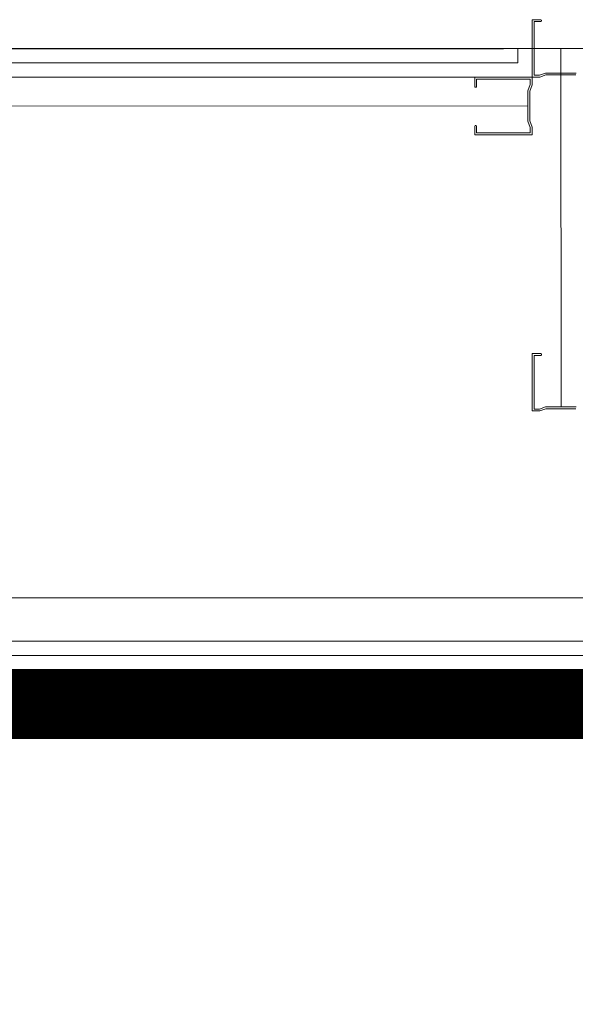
# Model space of a CAD drawing. Header units: millimetres. Extents: x -13532 to 2392, y -5241 to 5322.
# Tile 37 of 256: x -7733 to -7684, y -3863 to -3777. Entities that reach past the tile are written whole.
import ezdxf
from ezdxf.enums import TextEntityAlignment as Align

# ---------------------------------------------------------------- set-up
doc = ezdxf.new("R2010")
doc.units = ezdxf.units.MM
doc.linetypes.add('DGN_STYLE_2', pattern=[30.2, 18.12, -12.08])
for name, color, linetype, lineweight, true_color in [('batting - AGP1', 7, 'Continuous', 5, 0xadadad), ('daszed - 60x120', 7, 'Continuous', 9, 0x2cb34e), ('OPISY - AGP1', 7, 'Continuous', 5, 0x000000), ('profil - AGP1', 7, 'Continuous', 5, 0x3f3f3f), ('WYMIARY - AGP1', 7, 'Continuous', 5, 0x716d5a)]:
    doc.layers.add(name, color=color, linetype=linetype, lineweight=lineweight, true_color=true_color)
doc.layers.add('cz-gr', color=122, linetype='Continuous', lineweight=30)
doc.layers.add('GK - ŚRODEK - AGP1', color=32, linetype='Continuous', lineweight=5)
doc.styles.add('ROMANS15', font='simplex.shx', dxfattribs={"width": 0.9, "height": 15})
doc.linetypes.add('BATTING', pattern='A,0.0001,-0.1,[134,ltypeshp.shx,S=0.1,R=0,X=-0.1,Y=0],-0.2,[134,ltypeshp.shx,S=0.1,R=180,X=0.1,Y=0],-0.1', length=0.4001)

# ---------------------------------------------------------------- blocks, each defined once
blk = doc.blocks.new('DFGFGSGSG')
at = {"layer": 'batting - AGP1', "linetype": 'BATTING', "ltscale": 5}
for points in [[(-5372.871, -4295.125), (-5372.869, -4326.258)], [(-5630.78, -4300.125), (-5375.743, -4300.114)]]:
    blk.add_lwpolyline(points, dxfattribs=at)
at = {"layer": 'batting - AGP1', "linetype": 'BATTING', "ltscale": 8}
blk.add_lwpolyline([(-5455.413, -4342.874), (-5303.337, -4342.871)], dxfattribs=at)
at = {"layer": 'cz-gr'}
for p, q in [((-5635.779, -4295.125), (-5377.877, -4295.125)), ((-5377.877, -4295.125), (-5377.877, -4295.125)), ((-5237.877, -4349.125), (-5450.779, -4349.125))]:
    blk.add_line(p, q, dxfattribs=at)
at = {"layer": 'daszed - 60x120', "linetype": 'DGN_STYLE_2', "const_width": 6}
blk.add_lwpolyline([(-5347.377, -4569.875), (-5447.779, -4569.875), (-5447.779, -4352.125), (-5237.877, -4352.125)], dxfattribs=at)
at = {"layer": 'GK - ŚRODEK - AGP1'}
for p, q in [((-5376.627, -4296.375), (-5376.627, -4295.125)), ((-5375.377, -4297.625), (-5375.376, -4295.125)), ((-5634.529, -4296.375), (-5376.627, -4296.375)), ((-5633.279, -4297.625), (-5375.377, -4297.625)), ((-5235.377, -4346.625), (-5453.279, -4346.625)), ((-5236.627, -4347.875), (-5452.029, -4347.875))]:
    blk.add_line(p, q, dxfattribs=at)
at = {"layer": 'profil - AGP1', "ltscale": 5}
for points in [[(-5375.377, -4292.625), (-5375.376, -4297.625), (-5374.71, -4297.625), (-5374.176, -4297.425), (-5371.576, -4297.425)], [(-5371.546, -4297.258), (-5374.207, -4297.258), (-5374.74, -4297.458), (-5375.21, -4297.458), (-5375.21, -4292.792), (-5374.627, -4292.792), (-5374.569, -4292.745), (-5374.569, -4292.671), (-5374.627, -4292.625), (-5375.377, -4292.625)], [(-5380.376, -4302.625), (-5375.376, -4302.625), (-5375.376, -4301.958), (-5375.576, -4301.425), (-5375.576, -4298.825), (-5375.376, -4298.292), (-5375.377, -4297.625), (-5380.377, -4297.625), (-5380.376, -4298.446), (-5380.328, -4298.495), (-5380.258, -4298.495), (-5380.21, -4298.446), (-5380.21, -4297.792), (-5375.543, -4297.792), (-5375.543, -4298.261), (-5375.743, -4298.795), (-5375.743, -4301.455), (-5375.543, -4301.989), (-5375.543, -4302.458), (-5380.21, -4302.459), (-5380.21, -4301.875), (-5380.256, -4301.817), (-5380.33, -4301.817), (-5380.376, -4301.875), (-5380.376, -4302.625)], [(-5375.377, -4321.625), (-5375.377, -4326.625), (-5374.71, -4326.625), (-5374.177, -4326.425), (-5371.577, -4326.425)], [(-5371.546, -4326.258), (-5374.207, -4326.258), (-5374.74, -4326.458), (-5375.21, -4326.458), (-5375.21, -4321.792), (-5374.627, -4321.792), (-5374.569, -4321.745), (-5374.569, -4321.671), (-5374.627, -4321.625), (-5375.377, -4321.625)]]:
    blk.add_lwpolyline(points, dxfattribs=at)
at = {"layer": 'WYMIARY - AGP1'}
blk.add_lwpolyline([(-5377.877, -4295.125), (-5367.876, -4295.125)], dxfattribs=at)
at = {"layer": 'OPISY - AGP1', "style": 'ROMANS15', "width": 0.7}
blk.add_attdef('DA2', text='', height=15, rotation=359.99945, dxfattribs=at).set_placement((-5340.594, -4956.792), align=Align.CENTER)

msp = doc.modelspace()

# ---------------------------------------------------------------- block references
at = {"layer": 'WYMIARY - AGP1'}
msp.add_blockref('DFGFGSGSG', (-2312.6913, 515.3198), dxfattribs=at)

doc.saveas('drawing.dxf')
